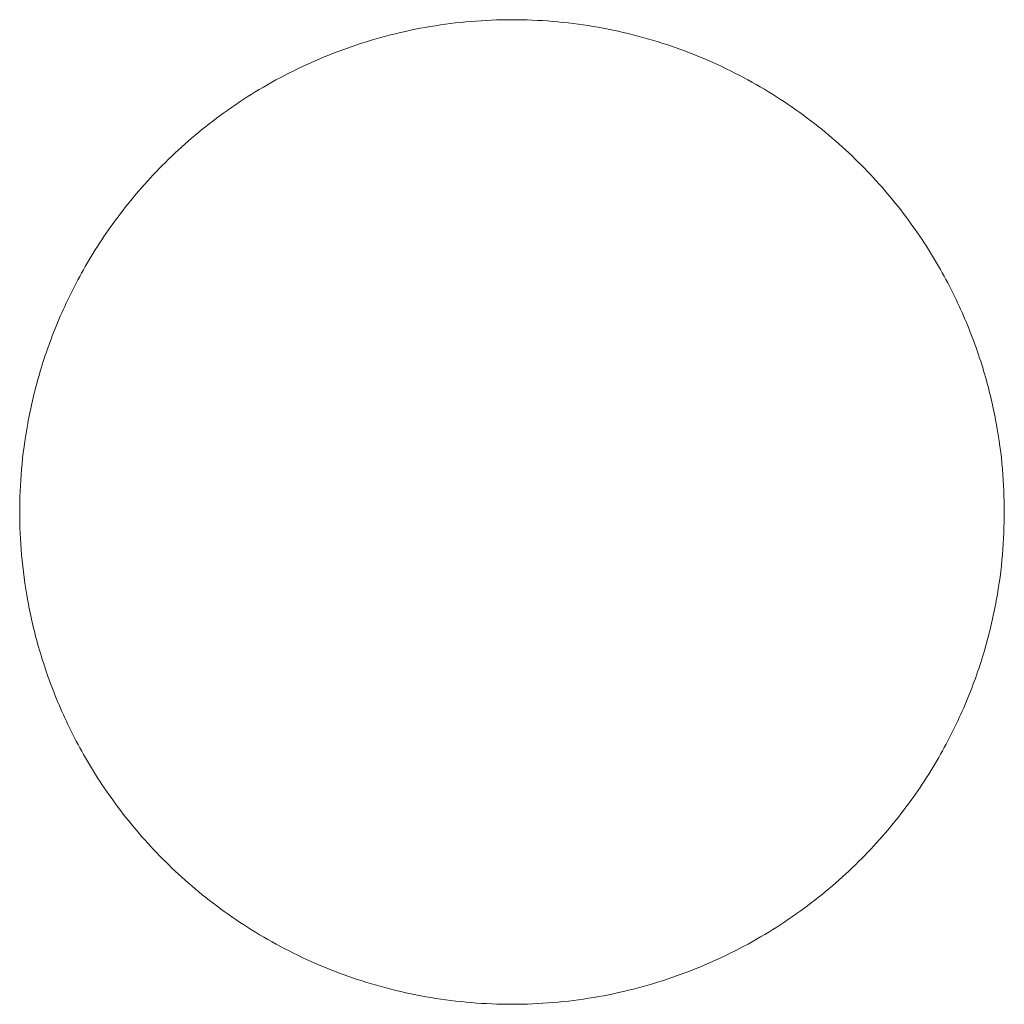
# Model space of a CAD drawing. Header units: centimetres. Extents: x -0.81 to 0.79, y 7.8 to 9.4.
import ezdxf

# ---------------------------------------------------------------- set-up
doc = ezdxf.new("R2010")
doc.units = ezdxf.units.CM
doc.header["$LTSCALE"] = 0.1
doc.layers.add('LUCIDO_1', color=1, linetype='Continuous', lineweight=20, true_color=0xff0000)
doc.layers.add('Nessuna', color=7, linetype='Continuous', lineweight=9)

# ---------------------------------------------------------------- blocks, each defined once
blk = doc.blocks.new('Group-2')
at = {"layer": 'Nessuna', "color": 1, "linetype": 'Continuous', "lineweight": 9, "transparency": 33554687}
blk.add_rational_spline([(0.7932, 8.6003, 154.166), (0.7938, 7.0003, 154.166), (-0.8062, 6.9997, 154.1657), (-0.8068, 8.5997, 154.1657), (-0.8075, 10.1997, 154.1657), (0.7925, 10.2003, 154.166), (0.7932, 8.6003, 154.166)], [1, 0.333333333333, 0.333333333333, 1, 0.333333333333, 0.333333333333, 1], degree=3, knots=[0, 0, 0, 0, 0.5, 0.5, 0.5, 1, 1, 1, 1], dxfattribs=at)

msp = doc.modelspace()

# ---------------------------------------------------------------- block references
at = {"layer": 'LUCIDO_1', "color": 1, "true_color": 0xff0000, "transparency": 33554687}
msp.add_blockref('Group-2', (0, 0), dxfattribs=at)

doc.saveas('drawing.dxf')
